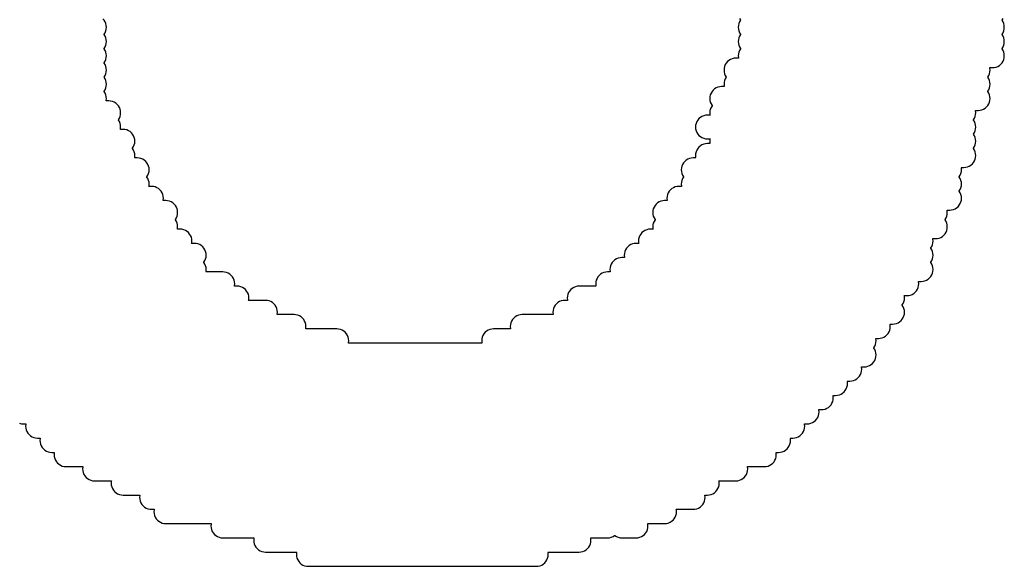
# Model space of a CAD drawing. Extents: x -0.28 to 1.53, y -0.26 to 1.53.
# Tile 41 of 45: x 1.3882 to 1.4297, y 1.4262 to 1.4492. Entities that reach past the tile are written whole.
import ezdxf

# ---------------------------------------------------------------- set-up
doc = ezdxf.new("R2010")
doc.units = 0
doc.header["$MEASUREMENT"] = 0
doc.layers.add('SLK-NS', color=7, linetype='CONTINUOUS')

msp = doc.modelspace()

# ---------------------------------------------------------------- linework, layer by layer
at = {"layer": 'SLK-NS'}
for points in [[(1.388245, 1.432224), (1.388322, 1.432206), (1.3884, 1.4322), (1.388511, 1.4322), (1.388506, 1.432178), (1.3885, 1.4321), (1.388506, 1.432022), (1.388524, 1.431945), (1.388554, 1.431873), (1.388595, 1.431806), (1.388646, 1.431746), (1.388706, 1.431695), (1.388773, 1.431654), (1.388845, 1.431624), (1.388922, 1.431606), (1.389, 1.4316), (1.389111, 1.4316), (1.389106, 1.431578), (1.3891, 1.4315), (1.389106, 1.431422), (1.389124, 1.431345), (1.389154, 1.431273), (1.389195, 1.431206), (1.389246, 1.431146), (1.389306, 1.431095), (1.389373, 1.431054), (1.389445, 1.431024), (1.389522, 1.431006), (1.3896, 1.431), (1.389711, 1.431), (1.389706, 1.430978), (1.3897, 1.4309), (1.389706, 1.430822), (1.389724, 1.430745), (1.389754, 1.430673), (1.389795, 1.430606), (1.389846, 1.430546), (1.389906, 1.430495), (1.389973, 1.430454), (1.390045, 1.430424), (1.390122, 1.430406), (1.3902, 1.4304), (1.390911, 1.4304), (1.390906, 1.430378), (1.3909, 1.4303), (1.390906, 1.430222), (1.390924, 1.430145), (1.390954, 1.430073), (1.390995, 1.430006), (1.391046, 1.429946), (1.391106, 1.429895), (1.391173, 1.429854), (1.391245, 1.429824), (1.391322, 1.429806), (1.3914, 1.4298), (1.392111, 1.4298), (1.392106, 1.429778), (1.3921, 1.4297), (1.392106, 1.429622), (1.392124, 1.429545), (1.392154, 1.429473), (1.392195, 1.429406), (1.392246, 1.429346), (1.392306, 1.429295), (1.392373, 1.429254), (1.392445, 1.429224), (1.392522, 1.429206), (1.3926, 1.4292), (1.393311, 1.4292), (1.393306, 1.429178), (1.3933, 1.4291), (1.393306, 1.429022), (1.393324, 1.428945), (1.393354, 1.428873), (1.393395, 1.428806), (1.393446, 1.428746), (1.393506, 1.428695), (1.393573, 1.428654), (1.393645, 1.428624), (1.393722, 1.428606), (1.3938, 1.4286), (1.393911, 1.4286), (1.393906, 1.428578), (1.3939, 1.4285), (1.393906, 1.428422), (1.393924, 1.428345), (1.393954, 1.428273), (1.393995, 1.428206), (1.394046, 1.428146), (1.394106, 1.428095), (1.394173, 1.428054), (1.394245, 1.428024), (1.394322, 1.428006), (1.3944, 1.428), (1.396311, 1.428), (1.396306, 1.427978), (1.3963, 1.4279), (1.396306, 1.427822), (1.396324, 1.427745), (1.396354, 1.427673), (1.396395, 1.427606), (1.396446, 1.427546), (1.396506, 1.427495), (1.396573, 1.427454), (1.396645, 1.427424), (1.396722, 1.427406), (1.3968, 1.4274), (1.398111, 1.4274), (1.398106, 1.427378), (1.3981, 1.4273), (1.398106, 1.427222), (1.398124, 1.427145), (1.398154, 1.427073), (1.398195, 1.427006), (1.398246, 1.426946), (1.398306, 1.426895), (1.398373, 1.426854), (1.398445, 1.426824), (1.398522, 1.426806), (1.3986, 1.4268), (1.399911, 1.4268), (1.399906, 1.426778), (1.3999, 1.4267), (1.399906, 1.426622), (1.399924, 1.426545), (1.399954, 1.426473), (1.399995, 1.426406), (1.400046, 1.426346), (1.400106, 1.426295), (1.400173, 1.426254), (1.400245, 1.426224), (1.400322, 1.426206), (1.4004, 1.4262), (1.41, 1.4262), (1.410078, 1.426206), (1.410155, 1.426224), (1.410227, 1.426254), (1.410294, 1.426295), (1.410354, 1.426346), (1.410405, 1.426406), (1.410446, 1.426473), (1.410476, 1.426545), (1.410494, 1.426622), (1.4105, 1.4267), (1.410494, 1.426778), (1.410489, 1.4268), (1.4118, 1.4268), (1.411878, 1.426806), (1.411955, 1.426824), (1.412027, 1.426854), (1.412094, 1.426895), (1.412154, 1.426946), (1.412205, 1.427006), (1.412246, 1.427073), (1.412276, 1.427145), (1.412294, 1.427222), (1.4123, 1.4273), (1.412294, 1.427378), (1.412289, 1.4274), (1.413, 1.4274), (1.413078, 1.427406), (1.413155, 1.427424), (1.413227, 1.427454), (1.413294, 1.427495), (1.4133, 1.4275), (1.413306, 1.427495), (1.413373, 1.427454), (1.413445, 1.427424), (1.413522, 1.427406), (1.4136, 1.4274), (1.4142, 1.4274), (1.414278, 1.427406), (1.414355, 1.427424), (1.414427, 1.427454), (1.414494, 1.427495), (1.414554, 1.427546), (1.414605, 1.427606), (1.414646, 1.427673), (1.414676, 1.427745), (1.414694, 1.427822), (1.4147, 1.4279), (1.414694, 1.427978), (1.414689, 1.428), (1.4154, 1.428), (1.415478, 1.428006), (1.415555, 1.428024), (1.415627, 1.428054), (1.415694, 1.428095), (1.415754, 1.428146), (1.415805, 1.428206), (1.415846, 1.428273), (1.415876, 1.428345), (1.415894, 1.428422), (1.4159, 1.4285), (1.415894, 1.428578), (1.415889, 1.4286), (1.4166, 1.4286), (1.416678, 1.428606), (1.416755, 1.428624), (1.416827, 1.428654), (1.416894, 1.428695), (1.416954, 1.428746), (1.417005, 1.428806), (1.417046, 1.428873), (1.417076, 1.428945), (1.417094, 1.429022), (1.4171, 1.4291), (1.417094, 1.429178), (1.417089, 1.4292), (1.4172, 1.4292), (1.417278, 1.429206), (1.417355, 1.429224), (1.417427, 1.429254), (1.417494, 1.429295), (1.417554, 1.429346), (1.417605, 1.429406), (1.417646, 1.429473), (1.417676, 1.429545), (1.417694, 1.429622), (1.4177, 1.4297), (1.417694, 1.429778), (1.417689, 1.4298), (1.4184, 1.4298), (1.418478, 1.429806), (1.418555, 1.429824), (1.418627, 1.429854), (1.418694, 1.429895), (1.418754, 1.429946), (1.418805, 1.430006), (1.418846, 1.430073), (1.418876, 1.430145), (1.418894, 1.430222), (1.4189, 1.4303), (1.418894, 1.430378), (1.418889, 1.4304), (1.4196, 1.4304), (1.419678, 1.430406), (1.419755, 1.430424), (1.419827, 1.430454), (1.419894, 1.430495), (1.419954, 1.430546), (1.420005, 1.430606), (1.420046, 1.430673), (1.420076, 1.430745), (1.420094, 1.430822), (1.4201, 1.4309), (1.420094, 1.430978), (1.420089, 1.431), (1.4202, 1.431), (1.420278, 1.431006), (1.420355, 1.431024), (1.420427, 1.431054), (1.420494, 1.431095), (1.420554, 1.431146), (1.420605, 1.431206), (1.420646, 1.431273), (1.420676, 1.431345), (1.420694, 1.431422), (1.4207, 1.4315), (1.420694, 1.431578), (1.420689, 1.4316), (1.4208, 1.4316), (1.420878, 1.431606), (1.420955, 1.431624), (1.421027, 1.431654), (1.421094, 1.431695), (1.421154, 1.431746), (1.421205, 1.431806), (1.421246, 1.431873), (1.421276, 1.431945), (1.421294, 1.432022), (1.4213, 1.4321), (1.421294, 1.432178), (1.421289, 1.4322), (1.4214, 1.4322), (1.421478, 1.432206), (1.421555, 1.432224), (1.421627, 1.432254), (1.421694, 1.432295), (1.421754, 1.432346), (1.421805, 1.432406), (1.421846, 1.432473), (1.421876, 1.432545), (1.421894, 1.432622), (1.4219, 1.4327), (1.421894, 1.432778), (1.421889, 1.4328), (1.422, 1.4328), (1.422078, 1.432806), (1.422155, 1.432824), (1.422227, 1.432854), (1.422294, 1.432895), (1.422354, 1.432946), (1.422405, 1.433006), (1.422446, 1.433073), (1.422476, 1.433145), (1.422494, 1.433222), (1.4225, 1.4333), (1.422494, 1.433378), (1.422489, 1.4334), (1.4226, 1.4334), (1.422678, 1.433406), (1.422755, 1.433424), (1.422827, 1.433454), (1.422894, 1.433495), (1.422954, 1.433546), (1.423005, 1.433606), (1.423046, 1.433673), (1.423076, 1.433745), (1.423094, 1.433822), (1.4231, 1.4339), (1.423094, 1.433978), (1.423089, 1.434), (1.4232, 1.434), (1.423278, 1.434006), (1.423355, 1.434024), (1.423427, 1.434054), (1.423494, 1.434095), (1.423554, 1.434146), (1.423605, 1.434206), (1.423646, 1.434273), (1.423676, 1.434345), (1.423694, 1.434422), (1.4237, 1.4345), (1.423694, 1.434578), (1.423689, 1.4346), (1.4238, 1.4346), (1.423878, 1.434606), (1.423955, 1.434624), (1.424027, 1.434654), (1.424094, 1.434695), (1.424154, 1.434746), (1.424205, 1.434806), (1.424246, 1.434873), (1.424276, 1.434945), (1.424294, 1.435022), (1.4243, 1.4351), (1.424294, 1.435178), (1.424276, 1.435255), (1.424246, 1.435327), (1.424205, 1.435394), (1.4242, 1.4354), (1.424205, 1.435406), (1.424246, 1.435473), (1.424276, 1.435545), (1.424294, 1.435622), (1.4243, 1.4357), (1.424294, 1.435778), (1.424289, 1.4358), (1.4244, 1.4358), (1.424478, 1.435806), (1.424555, 1.435824), (1.424627, 1.435854), (1.424694, 1.435895), (1.424754, 1.435946), (1.424805, 1.436006), (1.424846, 1.436073), (1.424876, 1.436145), (1.424894, 1.436222), (1.4249, 1.4363), (1.424894, 1.436378), (1.424889, 1.4364), (1.425, 1.4364), (1.425078, 1.436406), (1.425155, 1.436424), (1.425227, 1.436454), (1.425294, 1.436495), (1.425354, 1.436546), (1.425405, 1.436606), (1.425446, 1.436673), (1.425476, 1.436745), (1.425494, 1.436822), (1.4255, 1.4369), (1.425494, 1.436978), (1.425476, 1.437055), (1.425446, 1.437127), (1.425405, 1.437194), (1.4254, 1.4372), (1.425405, 1.437206), (1.425446, 1.437273), (1.425476, 1.437345), (1.425494, 1.437422), (1.4255, 1.4375), (1.425494, 1.437578), (1.425489, 1.4376), (1.4256, 1.4376), (1.425678, 1.437606), (1.425755, 1.437624), (1.425827, 1.437654), (1.425894, 1.437695), (1.425954, 1.437746), (1.426005, 1.437806), (1.426046, 1.437873), (1.426076, 1.437945), (1.426094, 1.438022), (1.4261, 1.4381), (1.426094, 1.438178), (1.426089, 1.4382), (1.4262, 1.4382), (1.426278, 1.438206), (1.426355, 1.438224), (1.426427, 1.438254), (1.426494, 1.438295), (1.426554, 1.438346), (1.426605, 1.438406), (1.426646, 1.438473), (1.426676, 1.438545), (1.426694, 1.438622), (1.4267, 1.4387), (1.426694, 1.438778), (1.426676, 1.438855), (1.426646, 1.438927), (1.426605, 1.438994), (1.4266, 1.439), (1.426605, 1.439006), (1.426646, 1.439073), (1.426676, 1.439145), (1.426694, 1.439222), (1.4267, 1.4393), (1.426694, 1.439378), (1.426676, 1.439455), (1.426646, 1.439527), (1.426605, 1.439594), (1.4266, 1.4396), (1.426605, 1.439606), (1.426646, 1.439673), (1.426676, 1.439745), (1.426694, 1.439822), (1.4267, 1.4399), (1.426694, 1.439978), (1.426689, 1.44), (1.4268, 1.44), (1.426878, 1.440006), (1.426955, 1.440024), (1.427027, 1.440054), (1.427094, 1.440095), (1.427154, 1.440146), (1.427205, 1.440206), (1.427246, 1.440273), (1.427276, 1.440345), (1.427294, 1.440422), (1.4273, 1.4405), (1.427294, 1.440578), (1.427276, 1.440655), (1.427246, 1.440727), (1.427205, 1.440794), (1.4272, 1.4408), (1.427205, 1.440806), (1.427246, 1.440873), (1.427276, 1.440945), (1.427294, 1.441022), (1.4273, 1.4411), (1.427294, 1.441178), (1.427289, 1.4412), (1.4274, 1.4412), (1.427478, 1.441206), (1.427555, 1.441224), (1.427627, 1.441254), (1.427694, 1.441295), (1.427754, 1.441346), (1.427805, 1.441406), (1.427846, 1.441473), (1.427876, 1.441545), (1.427894, 1.441622), (1.4279, 1.4417), (1.427894, 1.441778), (1.427876, 1.441855), (1.427846, 1.441927), (1.427805, 1.441994), (1.4278, 1.442), (1.427805, 1.442006), (1.427846, 1.442073), (1.427876, 1.442145), (1.427894, 1.442222), (1.4279, 1.4423), (1.427894, 1.442378), (1.427876, 1.442455), (1.427846, 1.442527), (1.427805, 1.442594), (1.4278, 1.4426), (1.427805, 1.442606), (1.427846, 1.442673), (1.427876, 1.442745), (1.427894, 1.442822), (1.4279, 1.4429), (1.427894, 1.442978), (1.427889, 1.443), (1.428, 1.443), (1.428078, 1.443006), (1.428155, 1.443024), (1.428227, 1.443054), (1.428294, 1.443095), (1.428354, 1.443146), (1.428405, 1.443206), (1.428446, 1.443273), (1.428476, 1.443345), (1.428494, 1.443422), (1.4285, 1.4435), (1.428494, 1.443578), (1.428476, 1.443655), (1.428446, 1.443727), (1.428405, 1.443794), (1.4284, 1.4438), (1.428405, 1.443806), (1.428446, 1.443873), (1.428476, 1.443945), (1.428494, 1.444022), (1.4285, 1.4441), (1.428494, 1.444178), (1.428476, 1.444255), (1.428446, 1.444327), (1.428405, 1.444394), (1.4284, 1.4444), (1.428405, 1.444406), (1.428446, 1.444473), (1.428476, 1.444545), (1.428494, 1.444622), (1.4285, 1.4447), (1.428494, 1.444778), (1.428476, 1.444855), (1.428446, 1.444927), (1.428405, 1.444994), (1.4284, 1.445), (1.428405, 1.445006), (1.428446, 1.445073), (1.428476, 1.445145), (1.428494, 1.445222), (1.4285, 1.4453), (1.428494, 1.445378), (1.428489, 1.4454), (1.4286, 1.4454), (1.428678, 1.445406), (1.428755, 1.445424), (1.428827, 1.445454), (1.428894, 1.445495), (1.428954, 1.445546), (1.429005, 1.445606), (1.429046, 1.445673), (1.429076, 1.445745), (1.429094, 1.445822), (1.4291, 1.4459), (1.429094, 1.445978), (1.429076, 1.446055), (1.429046, 1.446127), (1.429005, 1.446194), (1.429, 1.4462), (1.429005, 1.446206), (1.429046, 1.446273), (1.429076, 1.446345), (1.429094, 1.446422), (1.4291, 1.4465), (1.429094, 1.446578), (1.429076, 1.446655), (1.429046, 1.446727), (1.429005, 1.446794), (1.429, 1.4468), (1.429005, 1.446806), (1.429046, 1.446873), (1.429076, 1.446945), (1.429094, 1.447022), (1.4291, 1.4471), (1.429094, 1.447178), (1.429089, 1.4472), (1.4292, 1.4472), (1.429278, 1.447206), (1.429355, 1.447224), (1.429427, 1.447254), (1.429494, 1.447295), (1.429554, 1.447346), (1.429605, 1.447406), (1.429646, 1.447473), (1.429676, 1.447545), (1.429694, 1.447622), (1.4297, 1.4477), (1.429694, 1.447778), (1.429676, 1.447855), (1.429646, 1.447927), (1.429605, 1.447994), (1.4296, 1.448), (1.429605, 1.448006), (1.429646, 1.448073), (1.429676, 1.448145), (1.429694, 1.448222), (1.4297, 1.4483), (1.429694, 1.448378), (1.429676, 1.448455), (1.429646, 1.448527), (1.429605, 1.448594), (1.4296, 1.4486), (1.429605, 1.448606), (1.429646, 1.448673), (1.429676, 1.448745), (1.429694, 1.448822), (1.4297, 1.4489), (1.429694, 1.448978), (1.429676, 1.449055), (1.429646, 1.449127), (1.429605, 1.449194), (1.4296, 1.4492), (1.429605, 1.449206), (1.429646, 1.449273)], [(1.418554, 1.449273), (1.418595, 1.449206), (1.4186, 1.4492), (1.418595, 1.449194), (1.418554, 1.449127), (1.418524, 1.449055), (1.418506, 1.448978), (1.4185, 1.4489), (1.418506, 1.448822), (1.418524, 1.448745), (1.418554, 1.448673), (1.418595, 1.448606), (1.4186, 1.4486), (1.418595, 1.448594), (1.418554, 1.448527), (1.418524, 1.448455), (1.418506, 1.448378), (1.4185, 1.4483), (1.418506, 1.448222), (1.418524, 1.448145), (1.418554, 1.448073), (1.418595, 1.448006), (1.4186, 1.448), (1.418595, 1.447994), (1.418554, 1.447927), (1.418524, 1.447855), (1.418506, 1.447778), (1.4185, 1.4477), (1.418506, 1.447622), (1.418511, 1.4476), (1.4184, 1.4476), (1.418322, 1.447594), (1.418245, 1.447576), (1.418173, 1.447546), (1.418106, 1.447505), (1.418046, 1.447454), (1.417995, 1.447394), (1.417954, 1.447327), (1.417924, 1.447255), (1.417906, 1.447178), (1.4179, 1.4471), (1.417906, 1.447022), (1.417924, 1.446945), (1.417954, 1.446873), (1.417995, 1.446806), (1.418, 1.4468), (1.417995, 1.446794), (1.417954, 1.446727), (1.417924, 1.446655), (1.417906, 1.446578), (1.4179, 1.4465), (1.417906, 1.446422), (1.417911, 1.4464), (1.4178, 1.4464), (1.417722, 1.446394), (1.417645, 1.446376), (1.417573, 1.446346), (1.417506, 1.446305), (1.417446, 1.446254), (1.417395, 1.446194), (1.417354, 1.446127), (1.417324, 1.446055), (1.417306, 1.445978), (1.4173, 1.4459), (1.417306, 1.445822), (1.417324, 1.445745), (1.417354, 1.445673), (1.417395, 1.445606), (1.4174, 1.4456), (1.417395, 1.445594), (1.417354, 1.445527), (1.417324, 1.445455), (1.417306, 1.445378), (1.4173, 1.4453), (1.417306, 1.445222), (1.417311, 1.4452), (1.4172, 1.4452), (1.417122, 1.445194), (1.417045, 1.445176), (1.416973, 1.445146), (1.416906, 1.445105), (1.416846, 1.445054), (1.416795, 1.444994), (1.416754, 1.444927), (1.416724, 1.444855), (1.416706, 1.444778), (1.4167, 1.4447), (1.416706, 1.444622), (1.416724, 1.444545), (1.416754, 1.444473), (1.416795, 1.444406), (1.416846, 1.444346), (1.416906, 1.444295), (1.416973, 1.444254), (1.417045, 1.444224), (1.417122, 1.444206), (1.4172, 1.4442), (1.417311, 1.4442), (1.417306, 1.444178), (1.4173, 1.4441), (1.417306, 1.444022), (1.417311, 1.444), (1.4172, 1.444), (1.417122, 1.443994), (1.417045, 1.443976), (1.416973, 1.443946), (1.416906, 1.443905), (1.416846, 1.443854), (1.416795, 1.443794), (1.416754, 1.443727), (1.416724, 1.443655), (1.416706, 1.443578), (1.4167, 1.4435), (1.416706, 1.443422), (1.416711, 1.4434), (1.4166, 1.4434), (1.416522, 1.443394), (1.416445, 1.443376), (1.416373, 1.443346), (1.416306, 1.443305), (1.416246, 1.443254), (1.416195, 1.443194), (1.416154, 1.443127), (1.416124, 1.443055), (1.416106, 1.442978), (1.4161, 1.4429), (1.416106, 1.442822), (1.416124, 1.442745), (1.416154, 1.442673), (1.416195, 1.442606), (1.4162, 1.4426), (1.416195, 1.442594), (1.416154, 1.442527), (1.416124, 1.442455), (1.416106, 1.442378), (1.4161, 1.4423), (1.416106, 1.442222), (1.416111, 1.4422), (1.416, 1.4422), (1.415922, 1.442194), (1.415845, 1.442176), (1.415773, 1.442146), (1.415706, 1.442105), (1.415646, 1.442054), (1.415595, 1.441994), (1.415554, 1.441927), (1.415524, 1.441855), (1.415506, 1.441778), (1.4155, 1.4417), (1.415506, 1.441622), (1.415511, 1.4416), (1.4154, 1.4416), (1.415322, 1.441594), (1.415245, 1.441576), (1.415173, 1.441546), (1.415106, 1.441505), (1.415046, 1.441454), (1.414995, 1.441394), (1.414954, 1.441327), (1.414924, 1.441255), (1.414906, 1.441178), (1.4149, 1.4411), (1.414906, 1.441022), (1.414924, 1.440945), (1.414954, 1.440873), (1.414995, 1.440806), (1.415, 1.4408), (1.414995, 1.440794), (1.414954, 1.440727), (1.414924, 1.440655), (1.414906, 1.440578), (1.4149, 1.4405), (1.414906, 1.440422), (1.414911, 1.4404), (1.4148, 1.4404), (1.414722, 1.440394), (1.414645, 1.440376), (1.414573, 1.440346), (1.414506, 1.440305), (1.414446, 1.440254), (1.414395, 1.440194), (1.414354, 1.440127), (1.414324, 1.440055), (1.414306, 1.439978), (1.4143, 1.4399), (1.414306, 1.439822), (1.414311, 1.4398), (1.4142, 1.4398), (1.414122, 1.439794), (1.414045, 1.439776), (1.413973, 1.439746), (1.413906, 1.439705), (1.413846, 1.439654), (1.413795, 1.439594), (1.413754, 1.439527), (1.413724, 1.439455), (1.413706, 1.439378), (1.4137, 1.4393), (1.413706, 1.439222), (1.413711, 1.4392), (1.4136, 1.4392), (1.413522, 1.439194), (1.413445, 1.439176), (1.413373, 1.439146), (1.413306, 1.439105), (1.413246, 1.439054), (1.413195, 1.438994), (1.413154, 1.438927), (1.413124, 1.438855), (1.413106, 1.438778), (1.4131, 1.4387), (1.413106, 1.438622), (1.413111, 1.4386), (1.413, 1.4386), (1.412922, 1.438594), (1.412845, 1.438576), (1.412773, 1.438546), (1.412706, 1.438505), (1.412646, 1.438454), (1.412595, 1.438394), (1.412554, 1.438327), (1.412524, 1.438255), (1.412506, 1.438178), (1.4125, 1.4381), (1.412506, 1.438022), (1.412511, 1.438), (1.4118, 1.438), (1.411722, 1.437994), (1.411645, 1.437976), (1.411573, 1.437946), (1.411506, 1.437905), (1.411446, 1.437854), (1.411395, 1.437794), (1.411354, 1.437727), (1.411324, 1.437655), (1.411306, 1.437578), (1.4113, 1.4375), (1.411306, 1.437422), (1.411311, 1.4374), (1.4112, 1.4374), (1.411122, 1.437394), (1.411045, 1.437376), (1.410973, 1.437346), (1.410906, 1.437305), (1.410846, 1.437254), (1.410795, 1.437194), (1.410754, 1.437127), (1.410724, 1.437055), (1.410706, 1.436978), (1.4107, 1.4369), (1.410706, 1.436822), (1.410711, 1.4368), (1.4094, 1.4368), (1.409322, 1.436794), (1.409245, 1.436776), (1.409173, 1.436746), (1.409106, 1.436705), (1.409046, 1.436654), (1.408995, 1.436594), (1.408954, 1.436527), (1.408924, 1.436455), (1.408906, 1.436378), (1.4089, 1.4363), (1.408906, 1.436222), (1.408911, 1.4362), (1.4082, 1.4362), (1.408122, 1.436194), (1.408045, 1.436176), (1.407973, 1.436146), (1.407906, 1.436105), (1.407846, 1.436054), (1.407795, 1.435994), (1.407754, 1.435927), (1.407724, 1.435855), (1.407706, 1.435778), (1.4077, 1.4357), (1.407706, 1.435622), (1.407711, 1.4356), (1.402089, 1.4356), (1.402094, 1.435622), (1.4021, 1.4357), (1.402094, 1.435778), (1.402076, 1.435855), (1.402046, 1.435927), (1.402005, 1.435994), (1.401954, 1.436054), (1.401894, 1.436105), (1.401827, 1.436146), (1.401755, 1.436176), (1.401678, 1.436194), (1.4016, 1.4362), (1.400289, 1.4362), (1.400294, 1.436222), (1.4003, 1.4363), (1.400294, 1.436378), (1.400276, 1.436455), (1.400246, 1.436527), (1.400205, 1.436594), (1.400154, 1.436654), (1.400094, 1.436705), (1.400027, 1.436746), (1.399955, 1.436776), (1.399878, 1.436794), (1.3998, 1.4368), (1.399089, 1.4368), (1.399094, 1.436822), (1.3991, 1.4369), (1.399094, 1.436978), (1.399076, 1.437055), (1.399046, 1.437127), (1.399005, 1.437194), (1.398954, 1.437254), (1.398894, 1.437305), (1.398827, 1.437346), (1.398755, 1.437376), (1.398678, 1.437394), (1.3986, 1.4374), (1.397889, 1.4374), (1.397894, 1.437422), (1.3979, 1.4375), (1.397894, 1.437578), (1.397876, 1.437655), (1.397846, 1.437727), (1.397805, 1.437794), (1.397754, 1.437854), (1.397694, 1.437905), (1.397627, 1.437946), (1.397555, 1.437976), (1.397478, 1.437994), (1.3974, 1.438), (1.397289, 1.438), (1.397294, 1.438022), (1.3973, 1.4381), (1.397294, 1.438178), (1.397276, 1.438255), (1.397246, 1.438327), (1.397205, 1.438394), (1.397154, 1.438454), (1.397094, 1.438505), (1.397027, 1.438546), (1.396955, 1.438576), (1.396878, 1.438594), (1.3968, 1.4386), (1.396089, 1.4386), (1.396094, 1.438622), (1.3961, 1.4387), (1.396094, 1.438778), (1.396076, 1.438855), (1.396046, 1.438927), (1.396005, 1.438994), (1.396, 1.439), (1.396005, 1.439006), (1.396046, 1.439073), (1.396076, 1.439145), (1.396094, 1.439222), (1.3961, 1.4393), (1.396094, 1.439378), (1.396076, 1.439455), (1.396046, 1.439527), (1.396005, 1.439594), (1.395954, 1.439654), (1.395894, 1.439705), (1.395827, 1.439746), (1.395755, 1.439776), (1.395678, 1.439794), (1.3956, 1.4398), (1.395489, 1.4398), (1.395494, 1.439822), (1.3955, 1.4399), (1.395494, 1.439978), (1.395476, 1.440055), (1.395446, 1.440127), (1.395405, 1.440194), (1.395354, 1.440254), (1.395294, 1.440305), (1.395227, 1.440346), (1.395155, 1.440376), (1.395078, 1.440394), (1.395, 1.4404), (1.394889, 1.4404), (1.394894, 1.440422), (1.3949, 1.4405), (1.394894, 1.440578), (1.394876, 1.440655), (1.394846, 1.440727), (1.394805, 1.440794), (1.3948, 1.4408), (1.394805, 1.440806), (1.394846, 1.440873), (1.394876, 1.440945), (1.394894, 1.441022), (1.3949, 1.4411), (1.394894, 1.441178), (1.394876, 1.441255), (1.394846, 1.441327), (1.394805, 1.441394), (1.394754, 1.441454), (1.394694, 1.441505), (1.394627, 1.441546), (1.394555, 1.441576), (1.394478, 1.441594), (1.3944, 1.4416), (1.394289, 1.4416), (1.394294, 1.441622), (1.3943, 1.4417), (1.394294, 1.441778), (1.394276, 1.441855), (1.394246, 1.441927), (1.394205, 1.441994), (1.394154, 1.442054), (1.394094, 1.442105), (1.394027, 1.442146), (1.393955, 1.442176), (1.393878, 1.442194), (1.3938, 1.4422), (1.393689, 1.4422), (1.393694, 1.442222), (1.3937, 1.4423), (1.393694, 1.442378), (1.393676, 1.442455), (1.393646, 1.442527), (1.393605, 1.442594), (1.3936, 1.4426), (1.393605, 1.442606), (1.393646, 1.442673), (1.393676, 1.442745), (1.393694, 1.442822), (1.3937, 1.4429), (1.393694, 1.442978), (1.393676, 1.443055), (1.393646, 1.443127), (1.393605, 1.443194), (1.393554, 1.443254), (1.393494, 1.443305), (1.393427, 1.443346), (1.393355, 1.443376), (1.393278, 1.443394), (1.3932, 1.4434), (1.393089, 1.4434), (1.393094, 1.443422), (1.3931, 1.4435), (1.393094, 1.443578), (1.393076, 1.443655), (1.393046, 1.443727), (1.393005, 1.443794), (1.393, 1.4438), (1.393005, 1.443806), (1.393046, 1.443873), (1.393076, 1.443945), (1.393094, 1.444022), (1.3931, 1.4441), (1.393094, 1.444178), (1.393076, 1.444255), (1.393046, 1.444327), (1.393005, 1.444394), (1.392954, 1.444454), (1.392894, 1.444505), (1.392827, 1.444546), (1.392755, 1.444576), (1.392678, 1.444594), (1.3926, 1.4446), (1.392489, 1.4446), (1.392494, 1.444622), (1.3925, 1.4447), (1.392494, 1.444778), (1.392476, 1.444855), (1.392446, 1.444927), (1.392405, 1.444994), (1.3924, 1.445), (1.392405, 1.445006), (1.392446, 1.445073), (1.392476, 1.445145), (1.392494, 1.445222), (1.3925, 1.4453), (1.392494, 1.445378), (1.392476, 1.445455), (1.392446, 1.445527), (1.392405, 1.445594), (1.392354, 1.445654), (1.392294, 1.445705), (1.392227, 1.445746), (1.392155, 1.445776), (1.392078, 1.445794), (1.392, 1.4458), (1.391889, 1.4458), (1.391894, 1.445822), (1.3919, 1.4459), (1.391894, 1.445978), (1.391876, 1.446055), (1.391846, 1.446127), (1.391805, 1.446194), (1.3918, 1.4462), (1.391805, 1.446206), (1.391846, 1.446273), (1.391876, 1.446345), (1.391894, 1.446422), (1.3919, 1.4465), (1.391894, 1.446578), (1.391876, 1.446655), (1.391846, 1.446727), (1.391805, 1.446794), (1.3918, 1.4468), (1.391805, 1.446806), (1.391846, 1.446873), (1.391876, 1.446945), (1.391894, 1.447022), (1.3919, 1.4471), (1.391894, 1.447178), (1.391876, 1.447255), (1.391846, 1.447327), (1.391805, 1.447394), (1.3918, 1.4474), (1.391805, 1.447406), (1.391846, 1.447473), (1.391876, 1.447545), (1.391894, 1.447622), (1.3919, 1.4477), (1.391894, 1.447778), (1.391876, 1.447855), (1.391846, 1.447927), (1.391805, 1.447994), (1.3918, 1.448), (1.391805, 1.448006), (1.391846, 1.448073), (1.391876, 1.448145), (1.391894, 1.448222), (1.3919, 1.4483), (1.391894, 1.448378), (1.391876, 1.448455), (1.391846, 1.448527), (1.391805, 1.448594), (1.3918, 1.4486), (1.391805, 1.448606), (1.391846, 1.448673), (1.391876, 1.448745), (1.391894, 1.448822), (1.3919, 1.4489), (1.391894, 1.448978), (1.391876, 1.449055), (1.391846, 1.449127), (1.391805, 1.449194), (1.391754, 1.449254)]]:
    msp.add_lwpolyline(points, dxfattribs=at)

doc.saveas('drawing.dxf')
